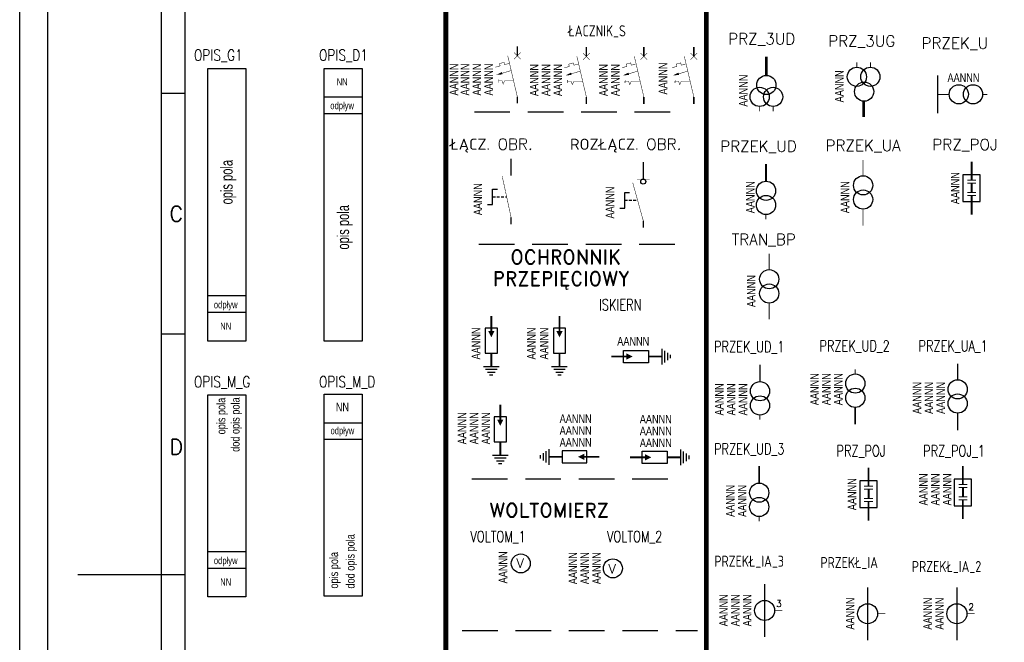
# Model space of a CAD drawing. Header units: millimetres. Extents: x 947 to 1808, y 151 to 525.
# Tile 15 of 27: x 1388 to 1596, y 240 to 371. Entities that reach past the tile are written whole.
import ezdxf
from ezdxf.enums import TextEntityAlignment as Align

# ---------------------------------------------------------------- set-up
doc = ezdxf.new("R2010")
doc.units = ezdxf.units.MM
doc.header["$LTSCALE"] = 15
doc.linetypes.add('DASHED', pattern=[0.75, 0.5, -0.25])
doc.layers.add('E-Przerywana', color=7, linetype='DASHED')
doc.layers.add('KKS_1', color=7, linetype='Continuous', lineweight=5)
doc.styles.add('ADESK1', font='romans', dxfattribs={"bigfont": 'bigfont'})
doc.styles.add('ROMAND', font='romand.shx')

# ---------------------------------------------------------------- blocks, each defined once
blk = doc.blocks.new('A3-grafiko')
at = {"color": 5, "linetype": 'Continuous'}
for p, q in [((24, 0), (24, 287)), ((29, 36.6), (29, 282))]:
    blk.add_line(p, q, dxfattribs=at)
at = {"color": 5}
for p, q in [((29, 201.35), (24, 201.35)), ((29, 150.68), (24, 150.68)), ((24, 100), (6.4, 100)), ((16, 100), (10.66, 100)), ((29, 100), (24, 100))]:
    blk.add_line(p, q, dxfattribs=at)
at = {"color": 5, "linetype": 'Continuous'}
blk.add_lwpolyline([(0, 0), (410, 0), (410, 287), (0, 287)], close=True, dxfattribs=at)
at = {"color": 5, "style": 'ADESK1'}
for s, p in [('C', (27.14, 174.41)), ('D', (27.14, 125.34))]:
    blk.add_text(s, height=3.2, dxfattribs=at).set_placement(p, align=Align.CENTER)
at = {"color": 250, "style": 'ROMAND', "width": 0.9}
for tag, p, height in [('OPRACOWAŁ', (37.1, 33.56), 2), ('ZMIANA1', (109.38, 33.46), 2), ('ZMIANA2', (155.38, 33.46), 2), ('ZMIANA3', (201.38, 33.46), 2), ('RODZAJ_DOK', (249.47, 33.04), 2.24), ('BRANŻA', (290.24, 33.04), 2.24), ('NAZWA_ZAKŁADU', (375.8, 32.73), 2.24), ('DATA1', (83.57, 32.98), 2), ('OZN_DOK1', (326.14, 32.25), 2.24), ('SPRAWDZIŁ', (37.1, 29.56), 2), ('ZM1_WPROW', (104.85, 29.7), 2), ('DATA', (136.06, 29.29), 2), ('ZM2_WPROW', (150.85, 29.7), 2), ('DATA', (182.06, 29.29), 2), ('ZM3_WPROW', (196.85, 29.7), 2), ('DATA', (228.06, 29.29), 2), ('DATA2', (83.57, 28.98), 2), ('OZN_DOK2', (326.14, 28.41), 2.24), ('NAZWA_OBIEKTU', (375.8, 28.31), 2.24), ('ZATWIERDZIŁ', (37.1, 25.56), 2), ('DATA3', (83.57, 24.98), 2), ('ZM1_ZATW', (104.85, 25.7), 2), ('DATA', (136.06, 25.29), 2), ('ZM2_ZATW', (150.85, 25.7), 2), ('DATA', (182.06, 25.29), 2), ('ZM3_ZATW', (196.85, 25.7), 2), ('DATA', (228.06, 25.29), 2), ('NAZWA_PRAC', (337.12, 22.56), 2.24), ('OPIS_ZM_1', (98.41, 19.26), 1.5), ('OPIS_ZM_2', (144.41, 19.26), 1.5), ('OPIS_ZM_3', (190.41, 19.26), 1.5), ('OPIS_ZM_1', (98.41, 16.76), 1.5), ('OPIS_ZM_2', (144.41, 16.76), 1.5), ('OPIS_ZM_3', (190.41, 16.76), 1.5), ('1:1', (368.28, 15.07), 2.24), ('1', (392.03, 15.36), 2.24), ('144', (401.64, 16), 2.24), ('OPIS_ZM_1', (98.41, 14.26), 1.5), ('OPIS_ZM_2', (144.41, 14.26), 1.5), ('OPIS_ZM_3', (190.41, 14.26), 1.5), ('00', (381.56, 12.67), 2.24), ('A3', (368.28, 6.92), 2.24), ('APLIKACJA', (392.03, 7.2), 2)]:
    blk.add_attdef(tag, p, '', height=height, dxfattribs=at)
at = {"color": 1, "style": 'ROMAND'}
for tag, p, height, width in [('TYTUL_1', (249.41, 28.34), 2.24, 0.9), ('TYTUL_2', (249.41, 25.22), 2.24, 0.9), ('TYTUL_3', (249.41, 22.18), 2.24, 0.9), ('PLIK', (37.72, 6.22), 1.8, 0.8)]:
    blk.add_attdef(tag, p, '', height=height, dxfattribs=dict(at, width=width))
blk.add_attdef('NUMER_RYS', text='', height=2.34, dxfattribs=at).set_placement((403.57, 22.95), align=Align.RIGHT)
at = {"color": 250, "style": 'ROMAND', "width": 0.9, "flags": 2}
for tag, p in [('ZAMAWIAJĄCY', (36.8, 20.95)), ('NR_UMOWY', (36.8, 15.67)), ('NAZWA_PROJEKTU', (36.8, 10.73))]:
    blk.add_attdef(tag, p, '', height=2.24, dxfattribs=at)
at = {"color": 1, "style": 'ROMAND', "width": 0.9}
blk.add_attdef('NR_DOK', text='', height=2.55, dxfattribs=at).set_placement((341.16, 12.86), align=Align.CENTER)
blk = doc.blocks.new('ŁACZNIK_S')
for points, const_width in [([(0, 0), (0, -1.98)], 0.3), ([(0, -10.54), (-2, -1.98)], 0.1), ([(-0.71, -1.28), (0.71, -2.69)], 0.1), ([(-0.71, -2.69), (0.71, -1.28)], 0.1), ([(-1.7, -3.58), (-2.64, -3.83), (-2.77, -3.35), (-3.73, -3.61), (-3.6, -4.09), (-4.6, -4.36)], 0.1), ([(-3.8, -5.82), (-1.34, -5.1)], 0.1), ([(-3.95, -6.92), (-3.96, -7.6)], 0.1), ([(0, -10.54), (0, -12)], 0.3)]:
    blk.add_lwpolyline(points, dxfattribs=dict(const_width=const_width))
for points in [[(-4.41, -5.99, 0, 0.5, 0), (-3.18, -5.64, 0.5, 0.5, 0)], [(-3.96, -7.26, 0.1, 0.1, 0), (-3.21, -7.26, 0.1, 0.1, 0), (-2.97, -7.91, 0.1, 0.1, 0), (-2.67, -7.26, 0.1, 0.1, 0), (-0.77, -7.26, 0, 0, 0)]]:
    blk.add_lwpolyline(points, format="xyseb")
at = {"layer": 'KKS_1', "color": 7, "width": 0.8, "flags": 1}
for tag, p, height in [('KKS_1_PEŁNY', (-9.45, -10.58), 2.5), ('OPIS', (-2.95, -10.56), 1.5)]:
    blk.add_attdef(tag, p, '', height=height, rotation=90, dxfattribs=at)
at = {"layer": 'KKS_1', "color": 7, "width": 0.8}
blk.add_attdef('KKS_1_KONIEC', (-5.6, -10), '', height=1.8, rotation=90, dxfattribs=at)
blk = doc.blocks.new('ISKIERN')
for p, q in [((-1.65, -10.61), (1.65, -10.61)), ((-1.22, -11.21), (1.22, -11.21)), ((-0.79, -11.8), (0.79, -11.8)), ((-0.36, -12.4), (0.36, -12.4)), ((0, -10.4), (0, -10.61))]:
    blk.add_line(p, q)
at = {"const_width": 0.39}
for points in [[(0, 0), (0, -3.16)], [(0, -7.8), (0, -10.57)]]:
    blk.add_lwpolyline(points, dxfattribs=at)
blk.add_lwpolyline([(-1.29, -2.58), (-1.29, -7.8), (1.29, -7.8), (1.29, -2.58)], close=True)
blk.add_lwpolyline([(0, -3.16, 1.31, 0, 0), (0, -4.47, 1.09, 1.09, 0)], format="xyseb")
at = {"layer": 'KKS_1', "color": 7, "width": 0.8, "flags": 1}
for tag, p, height in [('KKS_1_PEŁNY', (-6.43, -9.56), 2.5), ('OPIS', (0.07, -9.55), 1.5)]:
    blk.add_attdef(tag, p, '', height=height, rotation=90, dxfattribs=at)
at = {"layer": 'KKS_1', "color": 7, "width": 0.8}
blk.add_attdef('KKS_1_KONIEC', (-2.32, -9.15), '', height=1.8, rotation=90, dxfattribs=at)
blk = doc.blocks.new('PRZ_POJ')
for points, const_width in [([(0, 0), (0, -3.91)], 0.4), ([(-0.92, -3.93), (0.92, -3.93)], 0.22), ([(-0.92, -4.54), (0.92, -4.54)], 0.22), ([(0, -4.52), (0, -6.52)], 0.42), ([(-0.92, -6.54), (0.92, -6.54)], 0.22), ([(-0.92, -7.15), (0.92, -7.15)], 0.22), ([(0, -7.17), (0, -11.2)], 0.4)]:
    blk.add_lwpolyline(points, dxfattribs=dict(const_width=const_width))
blk.add_lwpolyline([(-1.81, -2.78), (-1.81, -8.4), (1.81, -8.4), (1.81, -2.78)], close=True)
at = {"layer": 'KKS_1', "color": 7, "width": 0.8, "flags": 1}
for tag, p, height in [('KKS_1_PEŁNY', (-6.56, -10.15), 2.5), ('OPIS', (-0.06, -10.13), 1.5)]:
    blk.add_attdef(tag, p, '', height=height, rotation=90, dxfattribs=at)
at = {"layer": 'KKS_1', "color": 7, "width": 0.8}
blk.add_attdef('KKS_1_KONIEC', (-2.56, -8.97), '', height=1.8, rotation=90, dxfattribs=at)
blk = doc.blocks.new('PRZ_3UD')
for points, const_width in [([(0, 0), (0, -3.97)], 0.6), ([(-1.42, -11.49), (-1.42, -10.49)], 0.2), ([(1.42, -11.49), (1.42, -10.49)], 0.2)]:
    blk.add_lwpolyline(points, dxfattribs=dict(const_width=const_width))
for centre in [(0, -5.98), (-1.42, -8.48), (1.42, -8.48)]:
    blk.add_circle(centre, 2.02)
at = {"layer": 'KKS_1', "color": 7, "width": 0.8, "flags": 1}
for tag, p, height in [('KKS_1_PEŁNY', (-7.96, -10.53), 2.5), ('OPIS', (-1.46, -10.52), 1.5)]:
    blk.add_attdef(tag, p, '', height=height, rotation=90, dxfattribs=at)
at = {"layer": 'KKS_1', "color": 7, "width": 0.8}
blk.add_attdef('KKS_1_KONIEC', (-3.96, -10.53), '', height=1.8, rotation=90, dxfattribs=at)
blk = doc.blocks.new('PRZ_3UG')
for points, const_width in [([(-1.42, 11.49), (-1.42, 10.49)], 0.2), ([(1.42, 11.49), (1.42, 10.49)], 0.2), ([(0, 0), (0, 3.34)], 0.6)]:
    blk.add_lwpolyline(points, dxfattribs=dict(const_width=const_width))
for centre in [(-1.42, 8.48), (1.42, 8.48), (0.11, 5.35)]:
    blk.add_circle(centre, 2.02)
at = {"layer": 'KKS_1', "color": 7, "width": 0.8, "flags": 1}
for tag, p, height in [('KKS_1_PEŁNY', (-8.55, -1.29), 2.5), ('OPIS', (-2.05, 3.02), 1.5)]:
    blk.add_attdef(tag, p, '', height=height, rotation=90, dxfattribs=at)
at = {"layer": 'KKS_1', "color": 7, "width": 0.8}
blk.add_attdef('KKS_1_KONIEC', (-4.24, 3.09), '', height=1.8, rotation=90, dxfattribs=at)
blk = doc.blocks.new('PRZEK_UA')
at = {"const_width": 0.2}
for points in [[(0, -3.36), (0, 0)], [(0, -13.82), (0, -10.36)]]:
    blk.add_lwpolyline(points, dxfattribs=at)
for centre in [(0.02, -5.36), (0.02, -8.36)]:
    blk.add_circle(centre, 2.02)
at = {"layer": 'KKS_1', "color": 7, "width": 0.8, "flags": 1}
for tag, p, height in [('KKS_1_PEŁNY', (-6.88, -11.22), 2.5), ('OPIS', (-0.38, -11.21), 1.5)]:
    blk.add_attdef(tag, p, '', height=height, rotation=90, dxfattribs=at)
at = {"layer": 'KKS_1', "color": 7, "width": 0.8}
blk.add_attdef('KKS_1_KONIEC', (-2.88, -11.22), '', height=1.8, rotation=90, dxfattribs=at)
blk = doc.blocks.new('PRZEK_U')
for points, const_width in [([(0, 0), (0, -8)], 0.3), ([(2.45, -4), (0.14, -4)], 0.2), ([(10.45, -4), (9.45, -4)], 0.2)]:
    blk.add_lwpolyline(points, dxfattribs=dict(const_width=const_width))
for centre in [(4.45, -3.98), (7.45, -3.98)]:
    blk.add_circle(centre, 2.02)
at = {"layer": 'KKS_1', "color": 7, "width": 0.8, "flags": 1}
for tag, p, height in [('KKS_1_PEŁNY', (2.07, 2.61), 2.5), ('OPIS', (2.08, -3.89), 1.5)]:
    blk.add_attdef(tag, p, '', height=height, dxfattribs=at)
at = {"layer": 'KKS_1', "color": 7, "width": 0.8}
blk.add_attdef('KKS_1_KONIEC', (2.07, -1.39), '', height=1.8, dxfattribs=at)
blk = doc.blocks.new('PRZEK_UD')
for points, const_width in [([(0, 0), (0, -3.55)], 0.4), ([(0, -3.6), (0, -2.6)], 0.2), ([(0, -11.6), (0, -10.6)], 0.2)]:
    blk.add_lwpolyline(points, dxfattribs=dict(const_width=const_width))
for centre in [(0.02, -5.6), (0.02, -8.6)]:
    blk.add_circle(centre, 2.02)
at = {"layer": 'KKS_1', "color": 7, "width": 0.8, "flags": 1}
for tag, p, height in [('KKS_1_PEŁNY', (-6.39, -10.33), 2.5), ('OPIS', (0.11, -10.32), 1.5)]:
    blk.add_attdef(tag, p, '', height=height, rotation=90, dxfattribs=at)
at = {"layer": 'KKS_1', "color": 7, "width": 0.8}
blk.add_attdef('KKS_1_KONIEC', (-2.39, -10.33), '', height=1.8, rotation=90, dxfattribs=at)
blk = doc.blocks.new('OPIS_D1')
blk.add_lwpolyline([(4, 0), (4, -57.41), (-4, -57.41), (-4, 0)], close=True)
for points in [[(-4, -6), (4, -6)], [(-4, -9.5), (4, -9.5)]]:
    blk.add_lwpolyline(points)
at = {"layer": 'KKS_1', "color": 7, "width": 0.8}
for tag, p in [('POLE', (-0.21, -3.59)), ('ODPL', (-0.21, -8.59))]:
    blk.add_attdef(tag, text='', height=1.5, dxfattribs=at).set_placement(p, align=Align.CENTER)
at = {"layer": 'KKS_1', "color": 7, "width": 0.7}
blk.add_attdef('OPIS', text='', height=2.5, rotation=90, dxfattribs=at).set_placement((0, -33.46), align=Align.MIDDLE_CENTER)
blk = doc.blocks.new('OPIS_G1')
blk.add_lwpolyline([(-4, 0), (-4, 57.41), (4, 57.41), (4, 0)], close=True)
for points in [[(4, 9.5), (-4, 9.5)], [(4, 6), (-4, 6)]]:
    blk.add_lwpolyline(points)
at = {"layer": 'KKS_1', "color": 7, "width": 0.7}
blk.add_attdef('OPIS', text='', height=2.5, rotation=90, dxfattribs=at).set_placement((0, 33.46), align=Align.MIDDLE_CENTER)
at = {"layer": 'KKS_1', "color": 7, "width": 0.8}
for tag, p in [('ODPL', (-0.21, 6.91)), ('POLE', (-0.21, 2.41))]:
    blk.add_attdef(tag, text='', height=1.5, dxfattribs=at).set_placement(p, align=Align.CENTER)
blk = doc.blocks.new('OPIS_M_D')
blk.add_lwpolyline([(4, 0), (4, -42.52), (-4, -42.52), (-4, 0)], close=True)
for points in [[(-4, -6), (4, -6)], [(-4, -9.5), (4, -9.5)]]:
    blk.add_lwpolyline(points)
at = {"layer": 'KKS_1', "color": 7, "width": 0.8}
for tag, height, p in [('POLE', 1.8, (-0.16, -3.58)), ('ODPL', 1.5, (-0.16, -8.43))]:
    blk.add_attdef(tag, text='', height=height, dxfattribs=at).set_placement(p, align=Align.CENTER)
for tag, p in [('OPIS_DOD', (2.41, -40.92)), ('OPIS', (-1.06, -40.92))]:
    blk.add_attdef(tag, p, '', height=1.8, rotation=90, dxfattribs=at)
blk = doc.blocks.new('OPIS_M_G')
blk.add_lwpolyline([(-4, 0), (-4, 42.52), (4, 42.52), (4, 0)], close=True)
for points in [[(4, 9.5), (-4, 9.5)], [(4, 6), (-4, 6)]]:
    blk.add_lwpolyline(points)
at = {"layer": 'KKS_1', "color": 7, "width": 0.8}
for tag, p in [('OPIS', (-0.29, 41.94)), ('OPIS_DOD', (2.71, 42.01))]:
    blk.add_attdef(tag, text='', height=1.8, rotation=90, dxfattribs=at).set_placement(p, align=Align.RIGHT)
for tag, p in [('ODPL', (-0.21, 6.91)), ('POLE', (-0.21, 2.41))]:
    blk.add_attdef(tag, text='', height=1.5, dxfattribs=at).set_placement(p, align=Align.CENTER)
blk = doc.blocks.new('ŁĄCZNIK_S_3')
for points, const_width in [([(0, 0), (0, -1.98)], 0.3), ([(0, -10.54), (-2, -1.98)], 0.1), ([(-0.71, -1.28), (0.71, -2.69)], 0.1), ([(-0.71, -2.69), (0.71, -1.28)], 0.1), ([(-1.7, -3.58), (-2.64, -3.83), (-2.77, -3.35), (-3.73, -3.61), (-3.6, -4.09), (-4.6, -4.36)], 0.1), ([(-3.8, -5.82), (-1.34, -5.1)], 0.1), ([(-3.95, -6.92), (-3.96, -7.6)], 0.1), ([(0, -10.54), (0, -12)], 0.3)]:
    blk.add_lwpolyline(points, dxfattribs=dict(const_width=const_width))
for points in [[(-4.41, -5.99, 0, 0.5, 0), (-3.18, -5.64, 0.5, 0.5, 0)], [(-3.96, -7.26, 0.1, 0.1, 0), (-3.21, -7.26, 0.1, 0.1, 0), (-2.97, -7.91, 0.1, 0.1, 0), (-2.67, -7.26, 0.1, 0.1, 0), (-0.77, -7.26, 0, 0, 0)]]:
    blk.add_lwpolyline(points, format="xyseb")
at = {"layer": 'KKS_1', "color": 7, "width": 0.8, "flags": 1}
for tag, p, height in [('KKS_3_PEŁNY', (-14.11, -10.33), 2.5), ('KKS_2_PEŁNY', (-11.61, -10.33), 2.5), ('KKS_1_PEŁNY', (-9.11, -10.33), 2.5), ('OPIS1', (-2.61, -10.32), 1.5), ('OPIS2', (-0.11, -10.32), 1.5), ('OPIS3', (2.39, -10.32), 1.5)]:
    blk.add_attdef(tag, p, '', height=height, rotation=90, dxfattribs=at)
at = {"layer": 'KKS_1', "color": 7, "width": 0.8}
for tag, p in [('KKS_3_KONIEC', (-10.11, -10.33)), ('KKS_2_KONIEC', (-7.61, -10.33)), ('KKS_1_KONIEC', (-5.11, -10.33))]:
    blk.add_attdef(tag, p, '', height=1.8, rotation=90, dxfattribs=at)
blk = doc.blocks.new('ŁACZNIK_S_2')
for points, const_width in [([(0, 0), (0, -1.98)], 0.3), ([(0, -10.54), (-2, -1.98)], 0.1), ([(-0.71, -1.28), (0.71, -2.69)], 0.1), ([(-0.71, -2.69), (0.71, -1.28)], 0.1), ([(-1.7, -3.58), (-2.64, -3.83), (-2.77, -3.35), (-3.73, -3.61), (-3.6, -4.09), (-4.6, -4.36)], 0.1), ([(-3.8, -5.82), (-1.34, -5.1)], 0.1), ([(-3.95, -6.92), (-3.96, -7.6)], 0.1), ([(0, -10.54), (0, -12)], 0.3)]:
    blk.add_lwpolyline(points, dxfattribs=dict(const_width=const_width))
for points in [[(-4.41, -5.99, 0, 0.5, 0), (-3.18, -5.64, 0.5, 0.5, 0)], [(-3.96, -7.26, 0.1, 0.1, 0), (-3.21, -7.26, 0.1, 0.1, 0), (-2.97, -7.91, 0.1, 0.1, 0), (-2.67, -7.26, 0.1, 0.1, 0), (-0.77, -7.26, 0, 0, 0)]]:
    blk.add_lwpolyline(points, format="xyseb")
at = {"layer": 'KKS_1', "color": 7, "width": 0.8, "flags": 1}
for tag, p, height in [('KKS_2_PEŁNY', (-11.61, -10.33), 2.5), ('KKS_1_PEŁNY', (-9.11, -10.33), 2.5), ('OPIS1', (-2.61, -10.32), 1.5), ('OPIS2', (-0.11, -10.32), 1.5)]:
    blk.add_attdef(tag, p, '', height=height, rotation=90, dxfattribs=at)
at = {"layer": 'KKS_1', "color": 7, "width": 0.8}
for tag, p in [('KKS_2_KONIEC', (-7.61, -10.33)), ('KKS_1_KONIEC', (-5.11, -10.33))]:
    blk.add_attdef(tag, p, '', height=1.8, rotation=90, dxfattribs=at)
blk = doc.blocks.new('ISKIERN_1')
for p, q in [((-1.65, -10.61), (1.65, -10.61)), ((-1.22, -11.21), (1.22, -11.21)), ((-0.79, -11.8), (0.79, -11.8)), ((-0.36, -12.4), (0.36, -12.4)), ((0, -10.4), (0, -10.61))]:
    blk.add_line(p, q)
at = {"const_width": 0.39}
for points in [[(0, 0), (0, -3.16)], [(0, -7.8), (0, -10.57)]]:
    blk.add_lwpolyline(points, dxfattribs=at)
blk.add_lwpolyline([(-1.29, -2.58), (-1.29, -7.8), (1.29, -7.8), (1.29, -2.58)], close=True)
blk.add_lwpolyline([(0, -3.16, 1.31, 0, 0), (0, -4.47, 1.09, 1.09, 0)], format="xyseb")
at = {"layer": 'KKS_1', "color": 7, "width": 0.8, "flags": 1}
for tag, p, height in [('KKS_3_PEŁNY', (-11.14, -8.33), 2.5), ('KKS_2_PEŁNY', (-8.64, -8.33), 2.5), ('KKS_1_PEŁNY', (-6.14, -8.33), 2.5), ('OPIS1', (0.36, -8.32), 1.5), ('OPIS2', (2.86, -8.32), 1.5), ('OPIS3', (5.36, -8.32), 1.5)]:
    blk.add_attdef(tag, p, '', height=height, rotation=90, dxfattribs=at)
at = {"layer": 'KKS_1', "color": 7, "width": 0.8}
for tag, p in [('KKS_3_KONIEC', (-7.14, -8.33)), ('KKS_2_KONIEC', (-4.64, -8.33)), ('KKS_1_KONIEC', (-2.14, -8.33))]:
    blk.add_attdef(tag, p, '', height=1.8, rotation=90, dxfattribs=at)
blk = doc.blocks.new('ISKIERN_2')
for p, q in [((10.4, 0), (10.61, 0)), ((10.61, 1.65), (10.61, -1.65)), ((11.21, 1.22), (11.21, -1.22)), ((11.8, 0.79), (11.8, -0.79)), ((12.4, 0.36), (12.4, -0.36))]:
    blk.add_line(p, q)
at = {"const_width": 0.39}
for points in [[(0, 0), (3.16, 0)], [(7.8, 0), (10.57, 0)]]:
    blk.add_lwpolyline(points, dxfattribs=at)
blk.add_lwpolyline([(3.16, 0, 1.31, 0, 0), (4.47, 0, 1.09, 1.09, 0)], format="xyseb")
blk.add_lwpolyline([(2.58, 1.29), (7.8, 1.29), (7.8, -1.29), (2.58, -1.29)], close=True)
at = {"layer": 'KKS_1', "color": 7, "width": 0.8, "flags": 1}
for tag, p, height in [('KKS_3_PEŁNY', (2.05, 11.14), 2.5), ('KKS_2_PEŁNY', (2.05, 8.64), 2.5), ('KKS_1_PEŁNY', (2.05, 6.14), 2.5), ('OPIS1', (2.06, -0.36), 1.5), ('OPIS2', (2.06, -2.86), 1.5), ('OPIS3', (2.06, -5.36), 1.5)]:
    blk.add_attdef(tag, p, '', height=height, dxfattribs=at)
at = {"layer": 'KKS_1', "color": 7, "width": 0.8}
for tag, p in [('KKS_3_KONIEC', (2.05, 7.14)), ('KKS_2_KONIEC', (2.05, 4.64)), ('KKS_1_KONIEC', (2.05, 2.14))]:
    blk.add_attdef(tag, p, '', height=1.8, dxfattribs=at)
blk = doc.blocks.new('ISKIERN_3')
for p, q in [((10.4, 0), (10.61, 0)), ((10.61, 1.65), (10.61, -1.65)), ((11.21, 1.22), (11.21, -1.22)), ((11.8, 0.79), (11.8, -0.79)), ((12.4, 0.36), (12.4, -0.36))]:
    blk.add_line(p, q)
at = {"const_width": 0.39}
for points in [[(0, 0), (3.16, 0)], [(7.8, 0), (10.57, 0)]]:
    blk.add_lwpolyline(points, dxfattribs=at)
blk.add_lwpolyline([(3.16, 0, 1.31, 0, 0), (4.47, 0, 1.09, 1.09, 0)], format="xyseb")
blk.add_lwpolyline([(2.58, 1.29), (7.8, 1.29), (7.8, -1.29), (2.58, -1.29)], close=True)
at = {"layer": 'KKS_1', "color": 7, "width": 0.8, "flags": 1}
for tag, p, height in [('KKS_1_PEŁNY', (0.82, 6.43), 2.5), ('OPIS', (0.83, -0.07), 1.5)]:
    blk.add_attdef(tag, p, '', height=height, dxfattribs=at)
at = {"layer": 'KKS_1', "color": 7, "width": 0.8}
blk.add_attdef('KKS_1_KONIEC', (1.23, 2.32), '', height=1.8, dxfattribs=at)
blk = doc.blocks.new('VOLTOM_1')
blk.add_circle((0, -2), 2)
at = {"style": 'ROMAND'}
blk.add_text('V', height=2, dxfattribs=at).set_placement((-0.9, -2.93))
at = {"layer": 'KKS_1', "color": 7, "width": 0.8, "flags": 1}
for tag, p, height in [('KKS_1_PEŁNY', (-6.86, -6.2), 2.5), ('OPIS', (-0.36, -6.18), 1.5)]:
    blk.add_attdef(tag, p, '', height=height, rotation=90, dxfattribs=at)
at = {"layer": 'KKS_1', "color": 7, "width": 0.8}
blk.add_attdef('KKS_1_KONIEC', (-2.86, -6.2), '', height=1.8, rotation=90, dxfattribs=at)
blk = doc.blocks.new('VOLTOM_2')
blk.add_circle((0, -2), 2)
at = {"style": 'ROMAND'}
blk.add_text('V', height=2, dxfattribs=at).set_placement((-0.9, -3.11))
at = {"layer": 'KKS_1', "color": 7, "width": 0.8, "flags": 1}
for tag, p, height in [('KKS_3_PEŁNY', (-11.53, -5.33), 2.5), ('KKS_2_PEŁNY', (-9.03, -5.33), 2.5), ('KKS_1_PEŁNY', (-6.53, -5.33), 2.5), ('OPIS1', (-0.03, -5.32), 1.5), ('OPIS2', (2.47, -5.32), 1.5), ('OPIS3', (4.97, -5.32), 1.5)]:
    blk.add_attdef(tag, p, '', height=height, rotation=90, dxfattribs=at)
at = {"layer": 'KKS_1', "color": 7, "width": 0.8}
for tag, p in [('KKS_3_KONIEC', (-7.53, -5.33)), ('KKS_2_KONIEC', (-5.03, -5.33)), ('KKS_1_KONIEC', (-2.53, -5.33))]:
    blk.add_attdef(tag, p, '', height=1.8, rotation=90, dxfattribs=at)
blk = doc.blocks.new('PRZEK_UD_1')
for points, const_width in [([(0, 0), (0, -3.55)], 0.3), ([(0, -3.6), (0, -2.6)], 0.2), ([(0, -11.6), (0, -10.6)], 0.2)]:
    blk.add_lwpolyline(points, dxfattribs=dict(const_width=const_width))
for centre in [(0.02, -5.6), (0.02, -8.6)]:
    blk.add_circle(centre, 2.02)
at = {"layer": 'KKS_1', "color": 7, "width": 0.8, "flags": 1}
for tag, p, height in [('KKS_3_PEŁNY', (-11.67, -10.69), 2.5), ('KKS_2_PEŁNY', (-9.17, -10.69), 2.5), ('KKS_1_PEŁNY', (-6.67, -10.69), 2.5), ('OPIS1', (-0.17, -10.68), 1.5), ('OPIS2', (2.33, -10.68), 1.5), ('OPIS3', (4.83, -10.68), 1.5)]:
    blk.add_attdef(tag, p, '', height=height, rotation=90, dxfattribs=at)
at = {"layer": 'KKS_1', "color": 7, "width": 0.8}
for tag, p in [('KKS_3_KONIEC', (-7.67, -10.69)), ('KKS_2_KONIEC', (-5.17, -10.69)), ('KKS_1_KONIEC', (-2.67, -10.69))]:
    blk.add_attdef(tag, p, '', height=1.8, rotation=90, dxfattribs=at)
blk = doc.blocks.new('PRZEK_UD_2')
for points, const_width in [([(0, 11.6), (0, 10.6)], 0.2), ([(0, 0), (0, 3.55)], 0.3)]:
    blk.add_lwpolyline(points, dxfattribs=dict(const_width=const_width))
for centre in [(0.02, 8.6), (0.02, 5.6)]:
    blk.add_circle(centre, 2.02)
at = {"layer": 'KKS_1', "color": 7, "width": 0.8, "flags": 1}
for tag, p, height in [('KKS_3_PEŁNY', (-11.67, 4.05), 2.5), ('KKS_2_PEŁNY', (-9.17, 4.05), 2.5), ('KKS_1_PEŁNY', (-6.67, 4.05), 2.5), ('OPIS1', (-0.17, 4.06), 1.5), ('OPIS2', (2.33, 4.06), 1.5), ('OPIS3', (4.83, 4.06), 1.5)]:
    blk.add_attdef(tag, p, '', height=height, rotation=90, dxfattribs=at)
at = {"layer": 'KKS_1', "color": 7, "width": 0.8}
for tag, p in [('KKS_3_KONIEC', (-7.67, 4.05)), ('KKS_2_KONIEC', (-5.17, 4.05)), ('KKS_1_KONIEC', (-2.67, 4.05))]:
    blk.add_attdef(tag, p, '', height=1.8, rotation=90, dxfattribs=at)
blk = doc.blocks.new('PRZEK_UA_1')
at = {"const_width": 0.3}
for points in [[(0, -3.36), (0, 0)], [(-0.02, -13.97), (-0.02, -10.42)]]:
    blk.add_lwpolyline(points, dxfattribs=at)
for centre in [(0, -5.37), (0, -8.37)]:
    blk.add_circle(centre, 2.02)
at = {"layer": 'KKS_1', "color": 7, "width": 0.8, "flags": 1}
for tag, p, height in [('KKS_3_PEŁNY', (-11.68, -10.55), 2.5), ('KKS_2_PEŁNY', (-9.18, -10.55), 2.5), ('KKS_1_PEŁNY', (-6.68, -10.55), 2.5), ('OPIS1', (-0.18, -10.53), 1.5), ('OPIS2', (2.32, -10.53), 1.5), ('OPIS3', (4.82, -10.53), 1.5)]:
    blk.add_attdef(tag, p, '', height=height, rotation=90, dxfattribs=at)
at = {"layer": 'KKS_1', "color": 7, "width": 0.8}
for tag, p in [('KKS_3_KONIEC', (-7.68, -10.55)), ('KKS_2_KONIEC', (-5.18, -10.55)), ('KKS_1_KONIEC', (-2.68, -10.55))]:
    blk.add_attdef(tag, p, '', height=1.8, rotation=90, dxfattribs=at)
blk = doc.blocks.new('PRZ_POJ_1')
for points, const_width in [([(0, 0), (0, -3.91)], 0.3), ([(-0.92, -3.93), (0.92, -3.93)], 0.22), ([(-0.92, -4.54), (0.92, -4.54)], 0.22), ([(0, -4.52), (0, -6.52)], 0.42), ([(-0.92, -6.54), (0.92, -6.54)], 0.22), ([(-0.92, -7.15), (0.92, -7.15)], 0.22), ([(0, -7.17), (0, -11.2)], 0.3)]:
    blk.add_lwpolyline(points, dxfattribs=dict(const_width=const_width))
blk.add_lwpolyline([(-1.81, -2.78), (-1.81, -8.4), (1.81, -8.4), (1.81, -2.78)], close=True)
at = {"layer": 'KKS_1', "color": 7, "width": 0.8, "flags": 1}
for tag, p, height in [('KKS_3_PEŁNY', (-11.41, -8.33), 2.5), ('KKS_2_PEŁNY', (-8.91, -8.33), 2.5), ('KKS_1_PEŁNY', (-6.41, -8.33), 2.5), ('OPIS1', (0.09, -8.32), 1.5), ('OPIS2', (2.59, -8.32), 1.5), ('OPIS3', (5.09, -8.32), 1.5)]:
    blk.add_attdef(tag, p, '', height=height, rotation=90, dxfattribs=at)
at = {"layer": 'KKS_1', "color": 7, "width": 0.8}
for tag, p in [('KKS_3_KONIEC', (-7.41, -8.33)), ('KKS_2_KONIEC', (-4.91, -8.33)), ('KKS_1_KONIEC', (-2.41, -8.33))]:
    blk.add_attdef(tag, p, '', height=1.8, rotation=90, dxfattribs=at)
blk = doc.blocks.new('PRZEKŁ_IA_3')
for points, const_width in [([(0, 0), (0, -11.2)], 0.3), ([(3.71, -5.6), (2.02, -5.6)], 0.14)]:
    blk.add_lwpolyline(points, dxfattribs=dict(const_width=const_width))
blk.add_circle((0, -5.59), 2.11)
at = {"style": 'ROMAND'}
blk.add_text('3', height=1.4, dxfattribs=at).set_placement((2.41, -4.85))
at = {"layer": 'KKS_1', "color": 7, "width": 0.8, "flags": 1}
for tag, p, height in [('KKS_3_PEŁNY', (-11.77, -8.93), 2.5), ('KKS_2_PEŁNY', (-9.27, -8.93), 2.5), ('KKS_1_PEŁNY', (-6.77, -8.93), 2.5), ('OPIS1', (-0.27, -8.92), 1.5), ('OPIS2', (2.23, -8.92), 1.5), ('OPIS3', (4.73, -8.92), 1.5)]:
    blk.add_attdef(tag, p, '', height=height, rotation=90, dxfattribs=at)
at = {"layer": 'KKS_1', "color": 7, "width": 0.8}
for tag, p in [('KKS_3_KONIEC', (-7.77, -8.93)), ('KKS_2_KONIEC', (-5.27, -8.93)), ('KKS_1_KONIEC', (-2.77, -8.93))]:
    blk.add_attdef(tag, p, '', height=1.8, rotation=90, dxfattribs=at)
blk = doc.blocks.new('PRZEKŁ_IA')
for points, const_width in [([(0, 0), (0, -11.2)], 0.3), ([(3.71, -5.6), (2.02, -5.6)], 0.14)]:
    blk.add_lwpolyline(points, dxfattribs=dict(const_width=const_width))
blk.add_circle((0, -5.59), 2.11)
at = {"layer": 'KKS_1', "color": 7, "width": 0.8, "flags": 1}
for tag, p, height in [('KKS_1_PEŁNY', (-6.77, -8.93), 2.5), ('OPIS1', (-0.27, -8.92), 1.5)]:
    blk.add_attdef(tag, p, '', height=height, rotation=90, dxfattribs=at)
at = {"layer": 'KKS_1', "color": 7, "width": 0.8}
blk.add_attdef('KKS_1_KONIEC', (-2.77, -8.93), '', height=1.8, rotation=90, dxfattribs=at)
blk = doc.blocks.new('PRZEKŁ_IA_2')
for points, const_width in [([(0, 0), (0, -11.2)], 0.3), ([(3.71, -5.6), (2.02, -5.6)], 0.14)]:
    blk.add_lwpolyline(points, dxfattribs=dict(const_width=const_width))
blk.add_circle((0, -5.59), 2.11)
at = {"style": 'ROMAND'}
blk.add_text('2', height=1.4, dxfattribs=at).set_placement((2.41, -4.85))
at = {"layer": 'KKS_1', "color": 7, "width": 0.8, "flags": 1}
for tag, p, height in [('KKS_2_PEŁNY', (-9.27, -8.93), 2.5), ('KKS_1_PEŁNY', (-6.77, -8.93), 2.5), ('OPIS1', (-0.27, -8.92), 1.5), ('OPIS2', (2.23, -8.92), 1.5)]:
    blk.add_attdef(tag, p, '', height=height, rotation=90, dxfattribs=at)
at = {"layer": 'KKS_1', "color": 7, "width": 0.8}
for tag, p in [('KKS_2_KONIEC', (-5.27, -8.93)), ('KKS_1_KONIEC', (-2.77, -8.93))]:
    blk.add_attdef(tag, p, '', height=1.8, rotation=90, dxfattribs=at)
blk = doc.blocks.new('PRZEK_UD_3')
for points, const_width in [([(0, 0), (0, -3.55)], 0.3), ([(0, -3.6), (0, -2.6)], 0.2), ([(0, -11.6), (0, -10.6)], 0.2)]:
    blk.add_lwpolyline(points, dxfattribs=dict(const_width=const_width))
for centre in [(0.02, -5.6), (0.02, -8.6)]:
    blk.add_circle(centre, 2.02)
at = {"layer": 'KKS_1', "color": 7, "width": 0.8, "flags": 1}
for tag, p, height in [('KKS_2_PEŁNY', (-9.17, -10.69), 2.5), ('KKS_1_PEŁNY', (-6.67, -10.69), 2.5), ('OPIS1', (-0.17, -10.68), 1.5), ('OPIS2', (2.33, -10.68), 1.5)]:
    blk.add_attdef(tag, p, '', height=height, rotation=90, dxfattribs=at)
at = {"layer": 'KKS_1', "color": 7, "width": 0.8}
for tag, p in [('KKS_2_KONIEC', (-5.17, -10.69)), ('KKS_1_KONIEC', (-2.67, -10.69))]:
    blk.add_attdef(tag, p, '', height=1.8, rotation=90, dxfattribs=at)
blk = doc.blocks.new('TRAN_BP')
at = {"const_width": 0.2}
for points in [[(0, -3.36), (0, 0)], [(0, -13.82), (0, -10.36)]]:
    blk.add_lwpolyline(points, dxfattribs=at)
for centre in [(0.02, -5.36), (0.02, -8.36)]:
    blk.add_circle(centre, 2.02)
at = {"layer": 'KKS_1', "color": 7, "width": 0.8, "flags": 1}
for tag, p, height in [('KKS_1_PEŁNY', (-6.88, -11.22), 2.5), ('OPIS', (-0.38, -11.21), 1.5)]:
    blk.add_attdef(tag, p, '', height=height, rotation=90, dxfattribs=at)
at = {"layer": 'KKS_1', "color": 7, "width": 0.8}
blk.add_attdef('KKS_1_KONIEC', (-2.88, -11.22), '', height=1.8, rotation=90, dxfattribs=at)
blk = doc.blocks.new('Łącznik ręczny obr.')
for p, q in [((-3.91, -9.67), (-3.91, -6.42)), ((-3.91, -6.42), (-2.88, -6.42)), ((-4.94, -9.67), (-3.91, -9.67))]:
    blk.add_line(p, q)
for points, const_width in [([(0, 0), (0, -3.58)], 0.3), ([(0, -12.35), (-1.86, -3.73)], 0.1), ([(0, -12.35), (0, -13.79)], 0.3)]:
    blk.add_lwpolyline(points, dxfattribs=dict(const_width=const_width))
at = {"layer": 'E-Przerywana', "ltscale": 0.08}
blk.add_line((-3.91, -8.04), (-0.93, -8.04), dxfattribs=at)
at = {"layer": 'KKS_1', "color": 7, "width": 0.8, "flags": 1}
for tag, p, height in [('KKS_1_PEŁNY', (-9.44, -11.89), 2.5), ('OPIS', (-3.6, -11.88), 1.5)]:
    blk.add_attdef(tag, p, '', height=height, rotation=90, dxfattribs=at)
at = {"layer": 'KKS_1', "color": 7, "width": 0.8}
blk.add_attdef('KKS_1_KONIEC', (-6.1, -11.89), '', height=1.8, rotation=90, dxfattribs=at)
blk = doc.blocks.new('ŁACZNIK_S_4')
for points, const_width in [([(0, 0), (0, -1.98)], 0.3), ([(0, -10.54), (-2, -1.98)], 0.1), ([(-0.71, -1.28), (0.71, -2.69)], 0.1), ([(-0.71, -2.69), (0.71, -1.28)], 0.1), ([(-1.7, -3.58), (-2.64, -3.83), (-2.77, -3.35), (-3.73, -3.61), (-3.6, -4.09), (-4.6, -4.36)], 0.1), ([(-3.8, -5.82), (-1.34, -5.1)], 0.1), ([(-3.95, -6.92), (-3.96, -7.6)], 0.1), ([(0, -10.54), (0, -12)], 0.3)]:
    blk.add_lwpolyline(points, dxfattribs=dict(const_width=const_width))
for points in [[(-4.41, -5.99, 0, 0.5, 0), (-3.18, -5.64, 0.5, 0.5, 0)], [(-3.96, -7.26, 0.1, 0.1, 0), (-3.21, -7.26, 0.1, 0.1, 0), (-2.97, -7.91, 0.1, 0.1, 0), (-2.67, -7.26, 0.1, 0.1, 0), (-0.77, -7.26, 0, 0, 0)]]:
    blk.add_lwpolyline(points, format="xyseb")
at = {"layer": 'KKS_1', "color": 7, "width": 0.8, "flags": 1}
for tag, p, height in [('KKS_4_PEŁNY', (-16.69, -10.33), 2.5), ('KKS_3_PEŁNY', (-14.11, -10.33), 2.5), ('KKS_2_PEŁNY', (-11.61, -10.33), 2.5), ('KKS_1_PEŁNY', (-9.11, -10.33), 2.5), ('OPIS1', (-2.61, -10.32), 1.5), ('OPIS2', (-0.11, -10.32), 1.5), ('OPIS3', (2.39, -10.32), 1.5), ('OPIS4', (4.37, -10.32), 1.5)]:
    blk.add_attdef(tag, p, '', height=height, rotation=90, dxfattribs=at)
at = {"layer": 'KKS_1', "color": 7, "width": 0.8}
for tag, p in [('KKS_4_KONIEC', (-12.44, -10.33)), ('KKS_3_KONIEC', (-10.11, -10.33)), ('KKS_2_KONIEC', (-7.61, -10.33)), ('KKS_1_KONIEC', (-5.11, -10.33))]:
    blk.add_attdef(tag, p, '', height=1.8, rotation=90, dxfattribs=at)
blk = doc.blocks.new('ISKIERNIK_2')
for p, q in [((-1.65, -10.61), (1.65, -10.61)), ((-1.22, -11.21), (1.22, -11.21)), ((-0.79, -11.8), (0.79, -11.8)), ((0, -10.4), (0, -10.61))]:
    blk.add_line(p, q)
at = {"const_width": 0.39}
for points in [[(0, 0), (0, -3.16)], [(0, -7.8), (0, -10.57)]]:
    blk.add_lwpolyline(points, dxfattribs=at)
blk.add_lwpolyline([(-1.29, -2.58), (-1.29, -7.8), (1.29, -7.8), (1.29, -2.58)], close=True)
blk.add_lwpolyline([(0, -3.16, 1.31, 0, 0), (0, -4.47, 1.09, 1.09, 0)], format="xyseb")
at = {"layer": 'KKS_1', "color": 7, "width": 0.8, "flags": 1}
for tag, p, height in [('KKS_2_PEŁNY', (-10.37, -9.56), 2.5), ('KKS_1_PEŁNY', (-7.46, -9.56), 2.5), ('OPIS', (0.07, -9.55), 1.5)]:
    blk.add_attdef(tag, p, '', height=height, rotation=90, dxfattribs=at)
at = {"layer": 'KKS_1', "color": 7, "width": 0.8}
for tag, p in [('KKS_2_KONIEC', (-5.01, -9.15)), ('KKS_1_KONIEC', (-2.32, -9.15))]:
    blk.add_attdef(tag, p, '', height=1.8, rotation=90, dxfattribs=at)
blk = doc.blocks.new('ROZŁ_OBROT.')
for p, q in [((-3.91, -9.67), (-3.91, -6.42)), ((-3.91, -6.42), (-2.88, -6.42)), ((-4.94, -9.67), (-3.91, -9.67))]:
    blk.add_line(p, q)
for points, const_width in [([(0, 0), (0, -3.58)], 0.3), ([(0, -3.58), (-1.32, -3.58)], 0.1), ([(1.32, -3.58), (0, -3.58)], 0.1), ([(0, -12.35), (-2.22, -4.34)], 0.1), ([(0, -12.35), (0, -13.79)], 0.3)]:
    blk.add_lwpolyline(points, dxfattribs=dict(const_width=const_width))
blk.add_circle((0, -4.12), 0.537)
at = {"layer": 'E-Przerywana', "ltscale": 0.08}
blk.add_line((-3.91, -8.04), (-1.19, -8.04), dxfattribs=at)
at = {"layer": 'KKS_1', "color": 7, "width": 0.8, "flags": 1}
for tag, p, height in [('KKS_1_PEŁNY', (-9.44, -11.89), 2.5), ('OPIS', (-3.6, -11.88), 1.5)]:
    blk.add_attdef(tag, p, '', height=height, rotation=90, dxfattribs=at)
at = {"layer": 'KKS_1', "color": 7, "width": 0.8}
blk.add_attdef('KKS_1_KONIEC', (-6.1, -11.89), '', height=1.8, rotation=90, dxfattribs=at)

msp = doc.modelspace()

# ---------------------------------------------------------------- linework, layer by layer
at = {"linetype": 'DASHED'}
for p, q in [((1484.19, 351.21), (1527.66, 351.21)), ((1485.14, 323.37), (1528.61, 323.37)), ((1483.68, 273.96), (1527.15, 273.96)), ((1481.6, 242), (1531.2, 242))]:
    msp.add_line(p, q, dxfattribs=at)
msp.add_line((1501.75, 295.81), (1502.48, 295.81))
at = {"const_width": 1}
for points in [[(1478.18, 435.72), (1478.18, 190.32)], [(1533.06, 436.24), (1533.06, 190.32)]]:
    msp.add_lwpolyline(points, dxfattribs=at)
at = {"layer": 'Defpoints'}
msp.add_lwpolyline([(1388.43, 447.5), (1598.43, 447.5), (1598.43, 150.5), (1388.43, 150.5)], close=True, dxfattribs=at)

# ---------------------------------------------------------------- block references
for name, p in [('A3-grafiko', (1394.26, 153.72)), ('PRZ_3UD', (1545.69, 362.82))]:
    msp.add_blockref(name, p)
for name, p, values in [('ŁACZNIK_S_4', (1493.22, 364.96), {'KKS_1_KONIEC': 'AANNN', 'KKS_3_KONIEC': 'AANNN', 'KKS_2_KONIEC': 'AANNN', 'KKS_4_KONIEC': 'AANNN'}), ('ŁĄCZNIK_S_3', (1507.78, 364.84), {'KKS_1_KONIEC': 'AANNN', 'KKS_3_KONIEC': 'AANNN', 'KKS_2_KONIEC': 'AANNN'}), ('ŁACZNIK_S_2', (1519.88, 364.84), {'KKS_2_KONIEC': 'AANNN', 'KKS_1_KONIEC': 'AANNN'}), ('ŁACZNIK_S', (1530.41, 364.84), {'KKS_1_KONIEC': 'AANNN'}), ('PRZ_3UD', (1545.69, 362.82), {'KKS_1_KONIEC': 'AANNN'}), ('PRZ_3UG', (1566.17, 350.1), {'KKS_1_KONIEC': 'AANNN'}), ('OPIS_G1', (1432.03, 302.93), {'POLE': 'NN', 'OPIS': 'opis pola', 'ODPL': 'odpływ'}), ('OPIS_D1', (1456.55, 360.34), {'OPIS': 'opis pola', 'POLE': 'NN', 'ODPL': 'odpływ'}), ('PRZEK_U', (1581.76, 358.87), {'KKS_1_KONIEC': 'AANNN'}), ('Łącznik ręczny obr.', (1491.92, 341.33), {'KKS_1_KONIEC': 'AANNN'}), ('ROZŁ_OBROT.', (1519.76, 340.62), {'KKS_1_KONIEC': 'AANNN'}), ('PRZEK_UD', (1545.6, 340.18), {'KKS_1_KONIEC': 'AANNN'}), ('PRZEK_UA', (1566.04, 341.08), {'KKS_1_KONIEC': 'AANNN'}), ('PRZ_POJ', (1588.9, 340.73), {'KKS_1_KONIEC': 'AANNN'}), ('TRAN_BP', (1546.27, 321.31), {'KKS_1_KONIEC': 'AANNN'}), ('ISKIERN', (1487.75, 308.21), {'KKS_1_KONIEC': 'AANNN'}), ('ISKIERNIK_2', (1502.11, 308.21), {'KKS_1_KONIEC': 'AANNN', 'KKS_2_KONIEC': 'AANNN'}), ('ISKIERN_3', (1513.05, 299.68), {'KKS_1_KONIEC': 'AANNN'}), ('PRZEK_UD_1', (1544.33, 297.98), {'KKS_1_KONIEC': 'AANNN', 'KKS_2_KONIEC': 'AANNN', 'KKS_3_KONIEC': 'AANNN'}), ('PRZEK_UD_2', (1564.39, 285.39), {'KKS_3_KONIEC': 'AANNN', 'KKS_2_KONIEC': 'AANNN', 'KKS_1_KONIEC': 'AANNN'}), ('PRZEK_UA_1', (1585.98, 298.15), {'KKS_3_KONIEC': 'AANNN', 'KKS_2_KONIEC': 'AANNN', 'KKS_1_KONIEC': 'AANNN'}), ('OPIS_M_G', (1432.03, 249.07), {'OPIS_DOD': 'dod opis pola', 'OPIS': 'opis pola', 'POLE': 'NN', 'ODPL': 'odpływ'}), ('OPIS_M_D', (1456.55, 291.76), {'OPIS_DOD': 'dod opis pola', 'OPIS': 'opis pola', 'ODPL': 'odpływ', 'POLE': 'NN'}), ('ISKIERN_1', (1489.64, 289.54), {'KKS_3_KONIEC': 'AANNN', 'KKS_2_KONIEC': 'AANNN', 'KKS_1_KONIEC': 'AANNN'}), ('ISKIERN_2', (1516.98, 278.47), {'KKS_3_KONIEC': 'AANNN', 'KKS_1_KONIEC': 'AANNN', 'KKS_2_KONIEC': 'AANNN'}), ('PRZEK_UD_3', (1544.16, 276.62), {'KKS_1_KONIEC': 'AANNN', 'KKS_2_KONIEC': 'AANNN'}), ('PRZ_POJ', (1567.2, 276.31), {'KKS_1_KONIEC': 'AANNN'}), ('PRZ_POJ_1', (1587.07, 276.67), {'KKS_3_KONIEC': 'AANNN', 'KKS_2_KONIEC': 'AANNN', 'KKS_1_KONIEC': 'AANNN'}), ('VOLTOM_1', (1493.96, 258.13), {'KKS_1_KONIEC': 'AANNN'}), ('VOLTOM_2', (1513.35, 257.09), {'KKS_3_KONIEC': 'AANNN', 'KKS_2_KONIEC': 'AANNN', 'KKS_1_KONIEC': 'AANNN'}), ('PRZEKŁ_IA_3', (1545.32, 251.82), {'KKS_1_KONIEC': 'AANNN', 'KKS_2_KONIEC': 'AANNN', 'KKS_3_KONIEC': 'AANNN'}), ('PRZEKŁ_IA', (1567.01, 251.13), {'KKS_1_KONIEC': 'AANNN'}), ('PRZEKŁ_IA_2', (1585.81, 251.13), {'KKS_2_KONIEC': 'AANNN', 'KKS_1_KONIEC': 'AANNN'})]:
    msp.add_blockref(name, p).add_auto_attribs(values)
at = {"rotation": 270}
msp.add_blockref('ISKIERN_1', (1510.48, 278.57), dxfattribs=at).add_auto_attribs({'KKS_3_KONIEC': 'AANNN', 'KKS_2_KONIEC': 'AANNN', 'KKS_1_KONIEC': 'AANNN'})

# ---------------------------------------------------------------- texts
at = {"style": 'ROMAND'}
for s, width, p in [('ŁACZNIK_S', 0.75, (1503.98, 367.07)), ('OPIS_G1', 0.8, (1425.13, 361.97)), ('OPIS_D1', 0.8, (1451.48, 361.97)), ('ISKIERN', 0.75, (1510.44, 309.39)), ('PRZEK_UD_1', 0.75, (1534.67, 300.58)), ('PRZEK_UD_2', 0.75, (1556.86, 300.74)), ('PRZEK_UA_1', 0.75, (1577.72, 300.74)), ('OPIS_M_G', 0.8, (1425.13, 293.21)), ('OPIS_M_D', 0.8, (1451.48, 293.21)), ('PRZEK_UD_3', 0.75, (1534.67, 279.06)), ('PRZ_POJ', 0.75, (1560.47, 278.66)), ('PRZ_POJ_1', 0.75, (1578.7, 278.66)), ('VOLTOM_1', 0.75, (1483.35, 260.61)), ('VOLTOM_2', 0.75, (1512.12, 260.61)), ('PRZEKŁ_IA_3', 0.75, (1534.74, 255.43)), ('PRZEKŁ_IA', 0.75, (1557.08, 255.15)), ('PRZEKŁ_IA_2', 0.75, (1576.33, 254.31))]:
    msp.add_text(s, height=2.34, dxfattribs=dict(at, width=width)).set_placement(p)
for s, height, p in [('PRZ_3UD', 2.34, (1537.65, 365.39)), ('PRZ_3UG', 2.34, (1558.7, 364.94)), ('PRZEK_U', 2.34, (1578.35, 364.49)), ('ŁĄCZ. OBR.', 2.34, (1479.08, 343.2)), ('ROZŁĄCZ. OBR.', 2.34, (1504.33, 343.2)), ('PRZEK_UD', 2.34, (1535.95, 342.77)), ('PRZEK_UA', 2.34, (1558.14, 342.93)), ('PRZ_POJ', 2.34, (1580.65, 343.13)), ('TRAN_BP', 2.34, (1538.36, 323.16)), ('OCHRONNIK ', 3, (1491.77, 319.14)), ('PRZEPIĘCIOWY', 3, (1488.06, 314.59)), ('WOLTOMIERZ', 3, (1487.33, 265.84))]:
    msp.add_text(s, height=height, dxfattribs=at).set_placement(p)

doc.saveas('drawing.dxf')
